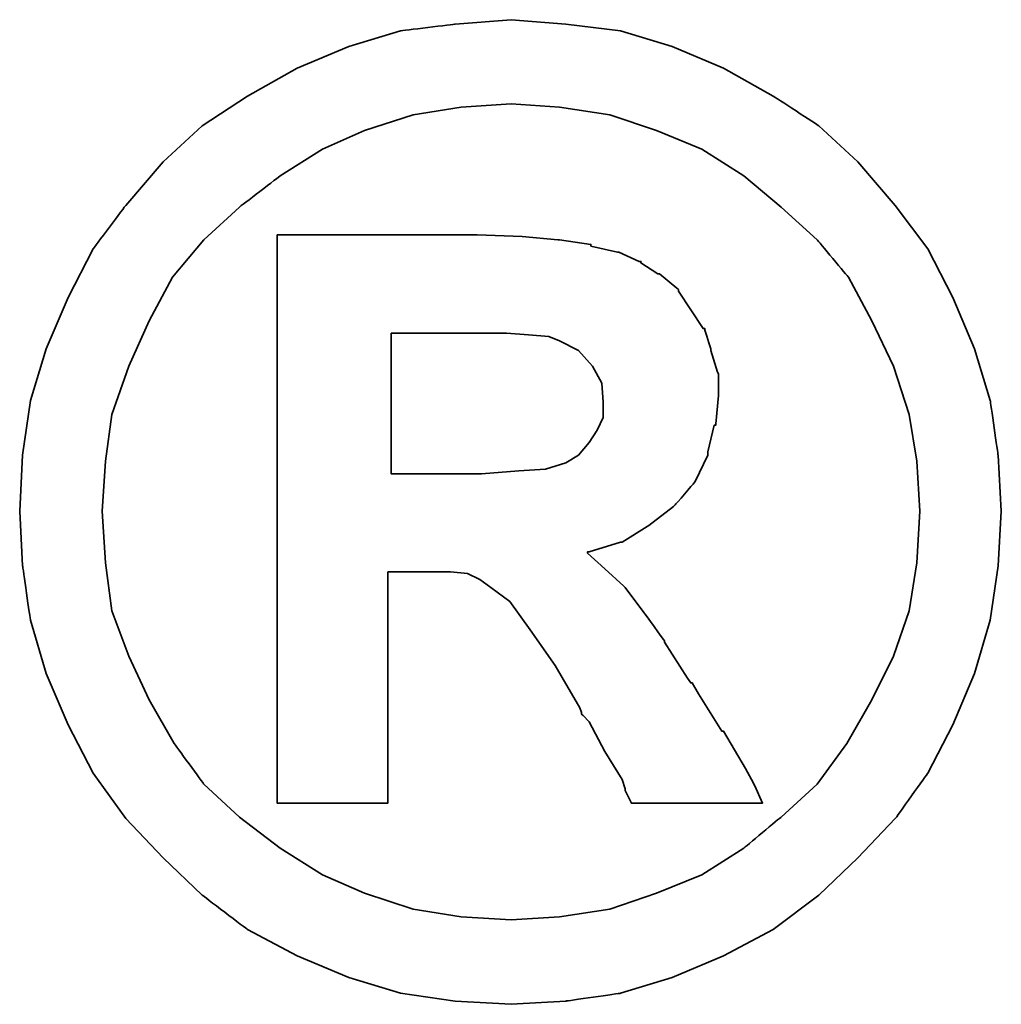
# Model space of a CAD drawing. Header units: millimetres. Extents: x 39 to 159, y 185 to 239.
# Tile 49 of 52: x 117.658 to 117.981, y 212.62 to 212.945. Entities that reach past the tile are written whole.
import ezdxf

# ---------------------------------------------------------------- set-up
doc = ezdxf.new("R2010")
doc.units = ezdxf.units.MM
doc.header["$LTSCALE"] = 0.1
doc.layers.add('DIM', color=4, linetype='CONTINUOUS')
doc.layers.add('layer 1', color=7, linetype='CONTINUOUS')

# ---------------------------------------------------------------- blocks, each defined once
blk = doc.blocks.new('TBI MOTION logo(完整正式版)')
at = {"layer": 'layer 1', "color": 22, "lineweight": 35}
for points, knots in [([(81.20634, 4.98624), (81.20634, 4.98624), (81.18649, 5.32862), (81.18649, 5.32862), (81.18649, 5.32862), (81.18649, 5.32862), (81.13886, 5.66206), (81.13886, 5.66206), (81.13886, 5.66206), (81.13886, 5.66206), (81.04359, 5.97764), (81.04359, 5.97764), (81.04359, 5.97764), (81.04359, 5.97764), (80.91061, 6.29124), (80.91061, 6.29124), (80.91061, 6.29124), (80.91061, 6.29124), (80.75778, 6.58697), (80.75778, 6.58697), (80.75778, 6.58697), (80.75778, 6.58697), (80.5593, 6.85294), (80.5593, 6.85294), (80.5593, 6.85294), (80.5593, 6.85294), (80.33105, 7.1189), (80.33105, 7.1189), (80.33105, 7.1189), (80.33105, 7.1189), (80.09287, 7.33921), (80.09287, 7.33921), (80.09287, 7.33921), (80.09287, 7.33921), (79.815, 7.51982), (79.815, 7.51982), (79.815, 7.51982), (79.815, 7.51982), (79.51133, 7.69051), (79.51133, 7.69051), (79.51133, 7.69051), (79.51133, 7.69051), (79.19773, 7.8235), (79.19773, 7.8235), (79.19773, 7.8235), (79.19773, 7.8235), (78.88215, 7.91877), (78.88215, 7.91877), (78.88215, 7.91877), (78.88215, 7.91877), (78.54871, 7.95846), (78.54871, 7.95846), (78.54871, 7.95846), (78.54871, 7.95846), (78.21526, 7.98625), (78.21526, 7.98625), (78.21526, 7.98625), (78.21526, 7.98625), (77.87388, 7.95846), (77.87388, 7.95846), (77.87388, 7.95846), (77.87388, 7.95846), (77.54044, 7.91877), (77.54044, 7.91877), (77.54044, 7.91877), (77.54044, 7.91877), (77.22485, 7.8235), (77.22485, 7.8235), (77.22485, 7.8235), (77.22485, 7.8235), (76.91027, 7.69051), (76.91027, 7.69051), (76.91027, 7.69051), (76.91027, 7.69051), (76.6056, 7.51982), (76.6056, 7.51982), (76.6056, 7.51982), (76.6056, 7.51982), (76.32972, 7.33921), (76.32972, 7.33921), (76.32972, 7.33921), (76.32972, 7.33921), (76.09154, 7.1189), (76.09154, 7.1189), (76.09154, 7.1189), (76.09154, 7.1189), (75.86329, 6.85294), (75.86329, 6.85294), (75.86329, 6.85294), (75.86329, 6.85294), (75.66382, 6.58697), (75.66382, 6.58697), (75.66382, 6.58697), (75.66382, 6.58697), (75.51099, 6.29124), (75.51099, 6.29124), (75.51099, 6.29124), (75.51099, 6.29124), (75.37702, 5.97764), (75.37702, 5.97764), (75.37702, 5.97764), (75.37702, 5.97764), (75.28175, 5.66206), (75.28175, 5.66206), (75.28175, 5.66206), (75.28175, 5.66206), (75.23411, 5.32862), (75.23411, 5.32862), (75.23411, 5.32862), (75.23411, 5.32862), (75.21625, 4.98624), (75.21625, 4.98624), (75.21625, 4.98624), (75.21625, 4.98624), (75.23411, 4.6528), (75.23411, 4.6528), (75.23411, 4.6528), (75.23411, 4.6528), (75.28175, 4.32035), (75.28175, 4.32035), (75.28175, 4.32035), (75.28175, 4.32035), (75.37702, 3.99583), (75.37702, 3.99583), (75.37702, 3.99583), (75.37702, 3.99583), (75.51099, 3.68224), (75.51099, 3.68224), (75.51099, 3.68224), (75.51099, 3.68224), (75.66382, 3.38749), (75.66382, 3.38749), (75.66382, 3.38749), (75.66382, 3.38749), (75.86329, 3.10963), (75.86329, 3.10963), (75.86329, 3.10963), (75.86329, 3.10963), (76.09154, 2.87145), (76.09154, 2.87145), (76.09154, 2.87145), (76.09154, 2.87145), (76.32972, 2.6432), (76.32972, 2.6432), (76.32972, 2.6432), (76.32972, 2.6432), (76.6056, 2.43381), (76.6056, 2.43381), (76.6056, 2.43381), (76.6056, 2.43381), (76.91027, 2.27205), (76.91027, 2.27205), (76.91027, 2.27205), (76.91027, 2.27205), (77.22485, 2.13906), (77.22485, 2.13906), (77.22485, 2.13906), (77.22485, 2.13906), (77.54044, 2.0438), (77.54044, 2.0438), (77.54044, 2.0438), (77.54044, 2.0438), (77.87388, 1.99616), (77.87388, 1.99616), (77.87388, 1.99616), (77.87388, 1.99616), (78.21526, 1.97631), (78.21526, 1.97631), (78.21526, 1.97631), (78.21526, 1.97631), (78.54871, 1.99616), (78.54871, 1.99616), (78.54871, 1.99616), (78.54871, 1.99616), (78.88215, 2.0438), (78.88215, 2.0438), (78.88215, 2.0438), (78.88215, 2.0438), (79.19773, 2.13906), (79.19773, 2.13906), (79.19773, 2.13906), (79.19773, 2.13906), (79.51133, 2.27205), (79.51133, 2.27205), (79.51133, 2.27205), (79.51133, 2.27205), (79.815, 2.43381), (79.815, 2.43381), (79.815, 2.43381), (79.815, 2.43381), (80.09287, 2.6432), (80.09287, 2.6432), (80.09287, 2.6432), (80.09287, 2.6432), (80.33105, 2.87145), (80.33105, 2.87145), (80.33105, 2.87145), (80.33105, 2.87145), (80.5593, 3.10963), (80.5593, 3.10963), (80.5593, 3.10963), (80.5593, 3.10963), (80.75778, 3.38749), (80.75778, 3.38749), (80.75778, 3.38749), (80.75778, 3.38749), (80.91061, 3.68224), (80.91061, 3.68224), (80.91061, 3.68224), (80.91061, 3.68224), (81.04359, 3.99583), (81.04359, 3.99583), (81.04359, 3.99583), (81.04359, 3.99583), (81.13886, 4.32035), (81.13886, 4.32035), (81.13886, 4.32035), (81.13886, 4.32035), (81.18649, 4.6528), (81.18649, 4.6528), (81.18649, 4.6528), (81.18649, 4.6528), (81.20634, 4.98624), (81.20634, 4.98624)], [0, 0, 0, 0, 0.0178571, 0.0178571, 0.0178571, 0.0178572, 0.0357143, 0.0357143, 0.0357143, 0.0357143, 0.0535714, 0.0535714, 0.0535714, 0.0535714, 0.0714286, 0.0714286, 0.0714286, 0.0714286, 0.0892857, 0.0892857, 0.0892857, 0.0892857, 0.1071429, 0.1071429, 0.1071429, 0.1071429, 0.125, 0.125, 0.125, 0.125, 0.1428571, 0.1428571, 0.1428571, 0.1428572, 0.1607143, 0.1607143, 0.1607143, 0.1607143, 0.1785714, 0.1785714, 0.1785714, 0.1785714, 0.1964286, 0.1964286, 0.1964286, 0.1964286, 0.2142857, 0.2142857, 0.2142857, 0.2142857, 0.2321429, 0.2321429, 0.2321429, 0.2321429, 0.25, 0.25, 0.25, 0.25, 0.2678571, 0.2678571, 0.2678571, 0.2678572, 0.2857143, 0.2857143, 0.2857143, 0.2857143, 0.3035714, 0.3035714, 0.3035714, 0.3035714, 0.3214286, 0.3214286, 0.3214286, 0.3214286, 0.3392857, 0.3392857, 0.3392857, 0.3392857, 0.3571429, 0.3571429, 0.3571429, 0.3571429, 0.375, 0.375, 0.375, 0.375, 0.3928571, 0.3928571, 0.3928571, 0.3928572, 0.4107143, 0.4107143, 0.4107143, 0.4107143, 0.4285714, 0.4285714, 0.4285714, 0.4285714, 0.4464286, 0.4464286, 0.4464286, 0.4464286, 0.4642857, 0.4642857, 0.4642857, 0.4642857, 0.4821429, 0.4821429, 0.4821429, 0.4821429, 0.5, 0.5, 0.5, 0.5, 0.5178571, 0.5178571, 0.5178571, 0.5178572, 0.5357143, 0.5357143, 0.5357143, 0.5357143, 0.5535714, 0.5535714, 0.5535714, 0.5535714, 0.5714286, 0.5714286, 0.5714286, 0.5714286, 0.5892857, 0.5892857, 0.5892857, 0.5892857, 0.6071429, 0.6071429, 0.6071429, 0.6071429, 0.625, 0.625, 0.625, 0.625, 0.6428571, 0.6428571, 0.6428571, 0.6428572, 0.6607143, 0.6607143, 0.6607143, 0.6607143, 0.6785714, 0.6785714, 0.6785714, 0.6785714, 0.6964286, 0.6964286, 0.6964286, 0.6964286, 0.7142857, 0.7142857, 0.7142857, 0.7142857, 0.7321429, 0.7321429, 0.7321429, 0.7321429, 0.75, 0.75, 0.75, 0.75, 0.7678571, 0.7678571, 0.7678571, 0.7678572, 0.7857143, 0.7857143, 0.7857143, 0.7857143, 0.8035714, 0.8035714, 0.8035714, 0.8035714, 0.8214286, 0.8214286, 0.8214286, 0.8214286, 0.8392857, 0.8392857, 0.8392857, 0.8392857, 0.8571429, 0.8571429, 0.8571429, 0.8571429, 0.875, 0.875, 0.875, 0.875, 0.8928571, 0.8928571, 0.8928571, 0.8928572, 0.9107143, 0.9107143, 0.9107143, 0.9107143, 0.9285714, 0.9285714, 0.9285714, 0.9285714, 0.9464286, 0.9464286, 0.9464286, 0.9464286, 0.9642857, 0.9642857, 0.9642857, 0.9642857, 0.9821429, 0.9821429, 0.9821429, 0.9821429, 1, 1, 1, 1]), ([(80.71014, 4.98624), (80.71014, 4.98624), (80.69129, 5.29091), (80.69129, 5.29091), (80.69129, 5.29091), (80.69129, 5.29091), (80.64464, 5.57672), (80.64464, 5.57672), (80.64464, 5.57672), (80.64464, 5.57672), (80.54937, 5.87245), (80.54937, 5.87245), (80.54937, 5.87245), (80.54937, 5.87245), (80.41639, 6.14833), (80.41639, 6.14833), (80.41639, 6.14833), (80.41639, 6.14833), (80.27349, 6.41429), (80.27349, 6.41429), (80.27349, 6.41429), (80.27349, 6.41429), (80.08295, 6.64255), (80.08295, 6.64255), (80.08295, 6.64255), (80.08295, 6.64255), (79.86264, 6.84301), (79.86264, 6.84301), (79.86264, 6.84301), (79.86264, 6.84301), (79.63439, 7.03355), (79.63439, 7.03355), (79.63439, 7.03355), (79.63439, 7.03355), (79.37835, 7.1963), (79.37835, 7.1963), (79.37835, 7.1963), (79.37835, 7.1963), (79.10246, 7.30944), (79.10246, 7.30944), (79.10246, 7.30944), (79.10246, 7.30944), (78.81665, 7.40471), (78.81665, 7.40471), (78.81665, 7.40471), (78.81665, 7.40471), (78.511, 7.45234), (78.511, 7.45234), (78.511, 7.45234), (78.511, 7.45234), (78.21526, 7.47219), (78.21526, 7.47219), (78.21526, 7.47219), (78.21526, 7.47219), (77.9106, 7.45234), (77.9106, 7.45234), (77.9106, 7.45234), (77.9106, 7.45234), (77.61685, 7.40471), (77.61685, 7.40471), (77.61685, 7.40471), (77.61685, 7.40471), (77.32012, 7.30944), (77.32012, 7.30944), (77.32012, 7.30944), (77.32012, 7.30944), (77.06309, 7.1963), (77.06309, 7.1963), (77.06309, 7.1963), (77.06309, 7.1963), (76.80606, 7.03355), (76.80606, 7.03355), (76.80606, 7.03355), (76.80606, 7.03355), (76.55797, 6.84301), (76.55797, 6.84301), (76.55797, 6.84301), (76.55797, 6.84301), (76.34063, 6.64255), (76.34063, 6.64255), (76.34063, 6.64255), (76.34063, 6.64255), (76.1491, 6.41429), (76.1491, 6.41429), (76.1491, 6.41429), (76.1491, 6.41429), (76.0062, 6.14833), (76.0062, 6.14833), (76.0062, 6.14833), (76.0062, 6.14833), (75.88314, 5.87245), (75.88314, 5.87245), (75.88314, 5.87245), (75.88314, 5.87245), (75.77794, 5.57672), (75.77794, 5.57672), (75.77794, 5.57672), (75.77794, 5.57672), (75.73924, 5.29091), (75.73924, 5.29091), (75.73924, 5.29091), (75.73924, 5.29091), (75.72039, 4.98624), (75.72039, 4.98624), (75.72039, 4.98624), (75.72039, 4.98624), (75.73924, 4.67165), (75.73924, 4.67165), (75.73924, 4.67165), (75.73924, 4.67165), (75.77794, 4.37791), (75.77794, 4.37791), (75.77794, 4.37791), (75.77794, 4.37791), (75.88314, 4.10102), (75.88314, 4.10102), (75.88314, 4.10102), (75.88314, 4.10102), (76.0062, 3.83407), (76.0062, 3.83407), (76.0062, 3.83407), (76.0062, 3.83407), (76.15902, 3.56811), (76.15902, 3.56811), (76.15902, 3.56811), (76.15902, 3.56811), (76.34063, 3.32001), (76.34063, 3.32001), (76.34063, 3.32001), (76.34063, 3.32001), (76.55797, 3.11955), (76.55797, 3.11955), (76.55797, 3.11955), (76.55797, 3.11955), (76.80606, 2.92901), (76.80606, 2.92901), (76.80606, 2.92901), (76.80606, 2.92901), (77.06309, 2.76725), (77.06309, 2.76725), (77.06309, 2.76725), (77.06309, 2.76725), (77.32012, 2.65412), (77.32012, 2.65412), (77.32012, 2.65412), (77.32012, 2.65412), (77.61685, 2.55786), (77.61685, 2.55786), (77.61685, 2.55786), (77.61685, 2.55786), (77.9106, 2.51022), (77.9106, 2.51022), (77.9106, 2.51022), (77.9106, 2.51022), (78.21526, 2.49137), (78.21526, 2.49137), (78.21526, 2.49137), (78.21526, 2.49137), (78.511, 2.51022), (78.511, 2.51022), (78.511, 2.51022), (78.511, 2.51022), (78.81665, 2.55786), (78.81665, 2.55786), (78.81665, 2.55786), (78.81665, 2.55786), (79.10246, 2.65412), (79.10246, 2.65412), (79.10246, 2.65412), (79.10246, 2.65412), (79.37835, 2.76725), (79.37835, 2.76725), (79.37835, 2.76725), (79.37835, 2.76725), (79.63439, 2.92901), (79.63439, 2.92901), (79.63439, 2.92901), (79.63439, 2.92901), (79.86264, 3.11955), (79.86264, 3.11955), (79.86264, 3.11955), (79.86264, 3.11955), (80.08295, 3.32001), (80.08295, 3.32001), (80.08295, 3.32001), (80.08295, 3.32001), (80.26356, 3.56811), (80.26356, 3.56811), (80.26356, 3.56811), (80.26356, 3.56811), (80.41639, 3.83407), (80.41639, 3.83407), (80.41639, 3.83407), (80.41639, 3.83407), (80.54937, 4.10102), (80.54937, 4.10102), (80.54937, 4.10102), (80.54937, 4.10102), (80.64464, 4.37791), (80.64464, 4.37791), (80.64464, 4.37791), (80.64464, 4.37791), (80.69129, 4.67165), (80.69129, 4.67165), (80.69129, 4.67165), (80.69129, 4.67165), (80.71014, 4.98624), (80.71014, 4.98624)], [0, 0, 0, 0, 0.0192308, 0.0192308, 0.0192308, 0.0192308, 0.0384615, 0.0384615, 0.0384615, 0.0384615, 0.0576923, 0.0576923, 0.0576923, 0.0576923, 0.0769231, 0.0769231, 0.0769231, 0.0769231, 0.0961538, 0.0961538, 0.0961538, 0.0961539, 0.1153846, 0.1153846, 0.1153846, 0.1153846, 0.1346154, 0.1346154, 0.1346154, 0.1346154, 0.1538462, 0.1538462, 0.1538462, 0.1538462, 0.1730769, 0.1730769, 0.1730769, 0.1730769, 0.1923077, 0.1923077, 0.1923077, 0.1923077, 0.2115385, 0.2115385, 0.2115385, 0.2115385, 0.2307692, 0.2307692, 0.2307692, 0.2307692, 0.25, 0.25, 0.25, 0.25, 0.2692308, 0.2692308, 0.2692308, 0.2692308, 0.2884615, 0.2884615, 0.2884615, 0.2884615, 0.3076923, 0.3076923, 0.3076923, 0.3076923, 0.3269231, 0.3269231, 0.3269231, 0.3269231, 0.3461538, 0.3461538, 0.3461538, 0.3461539, 0.3653846, 0.3653846, 0.3653846, 0.3653846, 0.3846154, 0.3846154, 0.3846154, 0.3846154, 0.4038462, 0.4038462, 0.4038462, 0.4038462, 0.4230769, 0.4230769, 0.4230769, 0.4230769, 0.4423077, 0.4423077, 0.4423077, 0.4423077, 0.4615385, 0.4615385, 0.4615385, 0.4615385, 0.4807692, 0.4807692, 0.4807692, 0.4807692, 0.5, 0.5, 0.5, 0.5, 0.5192308, 0.5192308, 0.5192308, 0.5192308, 0.5384615, 0.5384615, 0.5384615, 0.5384615, 0.5576923, 0.5576923, 0.5576923, 0.5576923, 0.5769231, 0.5769231, 0.5769231, 0.5769231, 0.5961538, 0.5961538, 0.5961538, 0.5961539, 0.6153846, 0.6153846, 0.6153846, 0.6153846, 0.6346154, 0.6346154, 0.6346154, 0.6346154, 0.6538462, 0.6538462, 0.6538462, 0.6538462, 0.6730769, 0.6730769, 0.6730769, 0.6730769, 0.6923077, 0.6923077, 0.6923077, 0.6923077, 0.7115385, 0.7115385, 0.7115385, 0.7115385, 0.7307692, 0.7307692, 0.7307692, 0.7307692, 0.75, 0.75, 0.75, 0.75, 0.7692308, 0.7692308, 0.7692308, 0.7692308, 0.7884615, 0.7884615, 0.7884615, 0.7884615, 0.8076923, 0.8076923, 0.8076923, 0.8076923, 0.8269231, 0.8269231, 0.8269231, 0.8269231, 0.8461538, 0.8461538, 0.8461538, 0.8461539, 0.8653846, 0.8653846, 0.8653846, 0.8653846, 0.8846154, 0.8846154, 0.8846154, 0.8846154, 0.9038462, 0.9038462, 0.9038462, 0.9038462, 0.9230769, 0.9230769, 0.9230769, 0.9230769, 0.9423077, 0.9423077, 0.9423077, 0.9423077, 0.9615385, 0.9615385, 0.9615385, 0.9615385, 0.9807692, 0.9807692, 0.9807692, 0.9807692, 1, 1, 1, 1]), ([(76.78721, 3.2823), (76.78721, 3.2823), (76.78721, 3.32001), (76.78721, 3.32001), (76.78721, 3.32001), (76.78721, 3.32001), (76.78721, 3.42422), (76.78721, 3.42422), (76.78721, 3.42422), (76.78721, 3.42422), (76.78721, 3.59689), (76.78721, 3.59689), (76.78721, 3.59689), (76.78721, 3.59689), (76.78721, 3.80529), (76.78721, 3.80529), (76.78721, 3.80529), (76.78721, 3.80529), (76.78721, 4.0524), (76.78721, 4.0524), (76.78721, 4.0524), (76.78721, 4.0524), (76.78721, 4.32035), (76.78721, 4.32035), (76.78721, 4.32035), (76.78721, 4.32035), (76.78721, 4.92868), (76.78721, 4.92868), (76.78721, 4.92868), (76.78721, 4.92868), (76.78721, 5.53801), (76.78721, 5.53801), (76.78721, 5.53801), (76.78721, 5.53801), (76.78721, 5.82482), (76.78721, 5.82482), (76.78721, 5.82482), (76.78721, 5.82482), (76.78721, 6.07291), (76.78721, 6.07291), (76.78721, 6.07291), (76.78721, 6.07291), (76.78721, 6.30017), (76.78721, 6.30017), (76.78721, 6.30017), (76.78721, 6.30017), (76.78721, 6.45399), (76.78721, 6.45399), (76.78721, 6.45399), (76.78721, 6.45399), (76.78721, 6.5572), (76.78721, 6.5572), (76.78721, 6.5572), (76.78721, 6.5572), (76.78721, 6.59689), (76.78721, 6.59689), (76.78721, 6.59689), (76.78721, 6.59689), (76.78721, 6.67232), (76.78721, 6.67232), (76.78721, 6.67232), (76.78721, 6.67232), (76.8537, 6.67232), (76.8537, 6.67232), (76.8537, 6.67232), (76.8537, 6.67232), (76.87355, 6.67232), (76.87355, 6.67232), (76.87355, 6.67232), (76.87355, 6.67232), (76.91027, 6.67232), (76.91027, 6.67232), (76.91027, 6.67232), (76.91027, 6.67232), (77.04424, 6.67232), (77.04424, 6.67232), (77.04424, 6.67232), (77.04424, 6.67232), (77.22485, 6.67232), (77.22485, 6.67232), (77.22485, 6.67232), (77.22485, 6.67232), (77.43524, 6.67232), (77.43524, 6.67232), (77.43524, 6.67232), (77.43524, 6.67232), (77.65357, 6.67232), (77.65357, 6.67232), (77.65357, 6.67232), (77.65357, 6.67232), (77.82625, 6.67232), (77.82625, 6.67232), (77.82625, 6.67232), (77.82625, 6.67232), (77.94037, 6.67232), (77.94037, 6.67232), (77.94037, 6.67232), (77.94037, 6.67232), (77.97709, 6.67232), (77.97709, 6.67232), (77.97709, 6.67232), (77.97709, 6.67232), (77.99694, 6.67232), (77.99694, 6.67232), (77.99694, 6.67232), (77.99694, 6.67232), (78.00686, 6.67232), (78.00686, 6.67232), (78.00686, 6.67232), (78.00686, 6.67232), (78.28275, 6.6624), (78.28275, 6.6624), (78.28275, 6.6624), (78.28275, 6.6624), (78.50107, 6.64255), (78.50107, 6.64255), (78.50107, 6.64255), (78.50107, 6.64255), (78.511, 6.64255), (78.511, 6.64255), (78.511, 6.64255), (78.511, 6.64255), (78.70154, 6.61476), (78.70154, 6.61476), (78.70154, 6.61476), (78.70154, 6.61476), (78.70154, 6.60483), (78.70154, 6.60483), (78.70154, 6.60483), (78.70154, 6.60483), (78.86429, 6.56713), (78.86429, 6.56713), (78.86429, 6.56713), (78.86429, 6.56713), (78.87223, 6.56713), (78.87223, 6.56713), (78.87223, 6.56713), (78.87223, 6.56713), (78.99727, 6.51056), (78.99727, 6.51056), (78.99727, 6.51056), (78.99727, 6.51056), (79.00719, 6.51056), (79.00719, 6.51056), (79.00719, 6.51056), (79.00719, 6.51056), (79.00719, 6.50162), (79.00719, 6.50162), (79.00719, 6.50162), (79.00719, 6.50162), (79.1104, 6.43415), (79.1104, 6.43415), (79.1104, 6.43415), (79.1104, 6.43415), (79.12132, 6.43415), (79.12132, 6.43415), (79.12132, 6.43415), (79.12132, 6.43415), (79.22552, 6.34781), (79.22552, 6.34781), (79.22552, 6.34781), (79.22552, 6.34781), (79.23544, 6.33888), (79.23544, 6.33888), (79.23544, 6.33888), (79.23544, 6.33888), (79.23544, 6.32895), (79.23544, 6.32895), (79.23544, 6.32895), (79.23544, 6.32895), (79.31087, 6.21483), (79.31087, 6.21483), (79.31087, 6.21483), (79.31087, 6.21483), (79.38629, 6.1007), (79.38629, 6.1007), (79.38629, 6.1007), (79.38629, 6.1007), (79.3972, 6.1007), (79.3972, 6.1007), (79.3972, 6.1007), (79.3972, 6.1007), (79.3972, 6.09078), (79.3972, 6.09078), (79.3972, 6.09078), (79.3972, 6.09078), (79.43392, 5.97764), (79.43392, 5.97764), (79.43392, 5.97764), (79.43392, 5.97764), (79.43392, 5.96772), (79.43392, 5.96772), (79.43392, 5.96772), (79.43392, 5.96772), (79.47362, 5.83474), (79.47362, 5.83474), (79.47362, 5.83474), (79.47362, 5.83474), (79.48156, 5.82482), (79.48156, 5.82482), (79.48156, 5.82482), (79.48156, 5.82482), (79.48156, 5.69977), (79.48156, 5.69977), (79.48156, 5.69977), (79.48156, 5.69977), (79.48156, 5.69183), (79.48156, 5.69183), (79.48156, 5.69183), (79.48156, 5.69183), (79.4637, 5.51915), (79.4637, 5.51915), (79.4637, 5.51915), (79.4637, 5.51915), (79.4637, 5.51122), (79.4637, 5.51122), (79.4637, 5.51122), (79.4637, 5.51122), (79.45377, 5.51122), (79.45377, 5.51122), (79.45377, 5.51122), (79.45377, 5.51122), (79.41507, 5.34847), (79.41507, 5.34847), (79.41507, 5.34847), (79.41507, 5.34847), (79.41507, 5.33854), (79.41507, 5.33854), (79.41507, 5.33854), (79.41507, 5.33854), (79.41507, 5.32862), (79.41507, 5.32862), (79.41507, 5.32862), (79.41507, 5.32862), (79.33865, 5.16785), (79.33865, 5.16785), (79.33865, 5.16785), (79.33865, 5.16785), (79.33071, 5.15693), (79.33071, 5.15693), (79.33071, 5.15693), (79.33071, 5.15693), (79.2156, 5.02495), (79.2156, 5.02495), (79.2156, 5.02495), (79.2156, 5.02495), (79.20567, 5.01502), (79.20567, 5.01502), (79.20567, 5.01502), (79.20567, 5.01502), (79.05483, 4.89991), (79.05483, 4.89991), (79.05483, 4.89991), (79.05483, 4.89991), (79.04491, 4.89197), (79.04491, 4.89197), (79.04491, 4.89197), (79.04491, 4.89197), (78.89208, 4.7967), (78.89208, 4.7967), (78.89208, 4.7967), (78.89208, 4.7967), (78.88215, 4.7967), (78.88215, 4.7967), (78.88215, 4.7967), (78.88215, 4.7967), (78.69161, 4.73913), (78.69161, 4.73913), (78.69161, 4.73913), (78.69161, 4.73913), (78.68169, 4.73913), (78.68169, 4.73913), (78.68169, 4.73913), (78.68169, 4.73913), (78.68169, 4.72921), (78.68169, 4.72921), (78.68169, 4.72921), (78.68169, 4.72921), (78.78688, 4.63394), (78.78688, 4.63394), (78.78688, 4.63394), (78.78688, 4.63394), (78.902, 4.52875), (78.902, 4.52875), (78.902, 4.52875), (78.902, 4.52875), (78.91093, 4.52081), (78.91093, 4.52081), (78.91093, 4.52081), (78.91093, 4.52081), (79.02506, 4.36798), (79.02506, 4.36798), (79.02506, 4.36798), (79.02506, 4.36798), (79.1501, 4.1953), (79.1501, 4.1953), (79.1501, 4.1953), (79.1501, 4.1953), (79.1501, 4.18736), (79.1501, 4.18736), (79.1501, 4.18736), (79.1501, 4.18736), (79.29201, 3.96705), (79.29201, 3.96705), (79.29201, 3.96705), (79.29201, 3.96705), (79.31087, 3.93828), (79.31087, 3.93828), (79.31087, 3.93828), (79.31087, 3.93828), (79.32079, 3.93828), (79.32079, 3.93828), (79.32079, 3.93828), (79.32079, 3.93828), (79.3585, 3.87178), (79.3585, 3.87178), (79.3585, 3.87178), (79.3585, 3.87178), (79.50141, 3.64353), (79.50141, 3.64353), (79.50141, 3.64353), (79.50141, 3.64353), (79.51133, 3.64353), (79.51133, 3.64353), (79.51133, 3.64353), (79.51133, 3.64353), (79.64431, 3.41528), (79.64431, 3.41528), (79.64431, 3.41528), (79.64431, 3.41528), (79.68202, 3.3478), (79.68202, 3.3478), (79.68202, 3.3478), (79.68202, 3.3478), (79.70187, 3.31009), (79.70187, 3.31009), (79.70187, 3.31009), (79.70187, 3.31009), (79.7495, 3.2049), (79.7495, 3.2049), (79.7495, 3.2049), (79.7495, 3.2049), (79.64431, 3.2049), (79.64431, 3.2049), (79.64431, 3.2049), (79.64431, 3.2049), (79.62546, 3.2049), (79.62546, 3.2049), (79.62546, 3.2049), (79.62546, 3.2049), (79.53912, 3.2049), (79.53912, 3.2049), (79.53912, 3.2049), (79.53912, 3.2049), (79.31087, 3.2049), (79.31087, 3.2049), (79.31087, 3.2049), (79.31087, 3.2049), (79.08262, 3.2049), (79.08262, 3.2049), (79.08262, 3.2049), (79.08262, 3.2049), (79.00719, 3.2049), (79.00719, 3.2049), (79.00719, 3.2049), (79.00719, 3.2049), (78.98735, 3.2049), (78.98735, 3.2049), (78.98735, 3.2049), (78.98735, 3.2049), (78.94964, 3.2049), (78.94964, 3.2049), (78.94964, 3.2049), (78.94964, 3.2049), (78.92979, 3.24459), (78.92979, 3.24459), (78.92979, 3.24459), (78.92979, 3.24459), (78.91093, 3.2823), (78.91093, 3.2823), (78.91093, 3.2823), (78.91093, 3.2823), (78.91093, 3.29223), (78.91093, 3.29223), (78.91093, 3.29223), (78.91093, 3.29223), (78.89208, 3.3478), (78.89208, 3.3478), (78.89208, 3.3478), (78.89208, 3.3478), (78.78688, 3.52048), (78.78688, 3.52048), (78.78688, 3.52048), (78.78688, 3.52048), (78.69161, 3.7001), (78.69161, 3.7001), (78.69161, 3.7001), (78.69161, 3.7001), (78.6539, 3.7388), (78.6539, 3.7388), (78.6539, 3.7388), (78.6539, 3.7388), (78.64398, 3.74873), (78.64398, 3.74873), (78.64398, 3.74873), (78.64398, 3.74873), (78.64398, 3.75766), (78.64398, 3.75766), (78.64398, 3.75766), (78.64398, 3.75766), (78.63405, 3.78644), (78.63405, 3.78644), (78.63405, 3.78644), (78.63405, 3.78644), (78.48321, 4.04347), (78.48321, 4.04347), (78.48321, 4.04347), (78.48321, 4.04347), (78.33038, 4.2618), (78.33038, 4.2618), (78.33038, 4.2618), (78.33038, 4.2618), (78.20732, 4.43447), (78.20732, 4.43447), (78.20732, 4.43447), (78.20732, 4.43447), (78.09221, 4.52081), (78.09221, 4.52081), (78.09221, 4.52081), (78.09221, 4.52081), (78.02472, 4.56845), (78.02472, 4.56845), (78.02472, 4.56845), (78.02472, 4.56845), (77.9493, 4.60616), (77.9493, 4.60616), (77.9493, 4.60616), (77.9493, 4.60616), (77.8451, 4.61608), (77.8451, 4.61608), (77.8451, 4.61608), (77.8451, 4.61608), (77.71113, 4.61608), (77.71113, 4.61608), (77.71113, 4.61608), (77.71113, 4.61608), (77.69128, 4.61608), (77.69128, 4.61608), (77.69128, 4.61608), (77.69128, 4.61608), (77.67342, 4.61608), (77.67342, 4.61608), (77.67342, 4.61608), (77.67342, 4.61608), (77.5583, 4.61608), (77.5583, 4.61608), (77.5583, 4.61608), (77.5583, 4.61608), (77.46303, 4.61608), (77.46303, 4.61608), (77.46303, 4.61608), (77.46303, 4.61608), (77.46303, 4.54761), (77.46303, 4.54761), (77.46303, 4.54761), (77.46303, 4.54761), (77.46303, 4.47318), (77.46303, 4.47318), (77.46303, 4.47318), (77.46303, 4.47318), (77.46303, 4.24294), (77.46303, 4.24294), (77.46303, 4.24294), (77.46303, 4.24294), (77.46303, 3.99583), (77.46303, 3.99583), (77.46303, 3.99583), (77.46303, 3.99583), (77.46303, 3.72888), (77.46303, 3.72888), (77.46303, 3.72888), (77.46303, 3.72888), (77.46303, 3.51055), (77.46303, 3.51055), (77.46303, 3.51055), (77.46303, 3.51055), (77.46303, 3.42422), (77.46303, 3.42422), (77.46303, 3.42422), (77.46303, 3.42422), (77.46303, 3.35773), (77.46303, 3.35773), (77.46303, 3.35773), (77.46303, 3.35773), (77.46303, 3.30017), (77.46303, 3.30017), (77.46303, 3.30017), (77.46303, 3.30017), (77.46303, 3.2823), (77.46303, 3.2823), (77.46303, 3.2823), (77.46303, 3.2823), (77.46303, 3.2049), (77.46303, 3.2049), (77.46303, 3.2049), (77.46303, 3.2049), (77.39753, 3.2049), (77.39753, 3.2049), (77.39753, 3.2049), (77.39753, 3.2049), (77.37768, 3.2049), (77.37768, 3.2049), (77.37768, 3.2049), (77.37768, 3.2049), (77.32012, 3.2049), (77.32012, 3.2049), (77.32012, 3.2049), (77.32012, 3.2049), (77.12165, 3.2049), (77.12165, 3.2049), (77.12165, 3.2049), (77.12165, 3.2049), (76.94897, 3.2049), (76.94897, 3.2049), (76.94897, 3.2049), (76.94897, 3.2049), (76.8924, 3.2049), (76.8924, 3.2049), (76.8924, 3.2049), (76.8924, 3.2049), (76.8537, 3.2049), (76.8537, 3.2049), (76.8537, 3.2049), (76.8537, 3.2049), (76.78721, 3.2049), (76.78721, 3.2049), (76.78721, 3.2049), (76.78721, 3.2049), (76.78721, 3.2823), (76.78721, 3.2823)], [0, 0, 0, 0, 0.0074074, 0.0074074, 0.0074074, 0.0074074, 0.0148148, 0.0148148, 0.0148148, 0.0148148, 0.0222222, 0.0222222, 0.0222222, 0.0222222, 0.0296296, 0.0296296, 0.0296296, 0.0296296, 0.037037, 0.037037, 0.037037, 0.037037, 0.0444444, 0.0444444, 0.0444444, 0.0444445, 0.0518519, 0.0518519, 0.0518519, 0.0518519, 0.0592593, 0.0592593, 0.0592593, 0.0592593, 0.0666667, 0.0666667, 0.0666667, 0.0666667, 0.0740741, 0.0740741, 0.0740741, 0.0740741, 0.0814815, 0.0814815, 0.0814815, 0.0814815, 0.0888889, 0.0888889, 0.0888889, 0.0888889, 0.0962963, 0.0962963, 0.0962963, 0.0962963, 0.1037037, 0.1037037, 0.1037037, 0.1037037, 0.1111111, 0.1111111, 0.1111111, 0.1111111, 0.1185185, 0.1185185, 0.1185185, 0.1185185, 0.1259259, 0.1259259, 0.1259259, 0.1259259, 0.1333333, 0.1333333, 0.1333333, 0.1333333, 0.1407407, 0.1407407, 0.1407407, 0.1407408, 0.1481481, 0.1481481, 0.1481481, 0.1481482, 0.1555556, 0.1555556, 0.1555556, 0.1555556, 0.162963, 0.162963, 0.162963, 0.162963, 0.1703704, 0.1703704, 0.1703704, 0.1703704, 0.1777778, 0.1777778, 0.1777778, 0.1777778, 0.1851852, 0.1851852, 0.1851852, 0.1851852, 0.1925926, 0.1925926, 0.1925926, 0.1925926, 0.2, 0.2, 0.2, 0.2, 0.2074074, 0.2074074, 0.2074074, 0.2074074, 0.2148148, 0.2148148, 0.2148148, 0.2148148, 0.2222222, 0.2222222, 0.2222222, 0.2222222, 0.2296296, 0.2296296, 0.2296296, 0.2296296, 0.237037, 0.237037, 0.237037, 0.237037, 0.2444444, 0.2444444, 0.2444444, 0.2444445, 0.2518519, 0.2518519, 0.2518519, 0.2518519, 0.2592593, 0.2592593, 0.2592593, 0.2592593, 0.2666667, 0.2666667, 0.2666667, 0.2666667, 0.2740741, 0.2740741, 0.2740741, 0.2740741, 0.2814815, 0.2814815, 0.2814815, 0.2814815, 0.2888889, 0.2888889, 0.2888889, 0.2888889, 0.2962963, 0.2962963, 0.2962963, 0.2962963, 0.3037037, 0.3037037, 0.3037037, 0.3037037, 0.3111111, 0.3111111, 0.3111111, 0.3111111, 0.3185185, 0.3185185, 0.3185185, 0.3185185, 0.3259259, 0.3259259, 0.3259259, 0.3259259, 0.3333333, 0.3333333, 0.3333333, 0.3333333, 0.3407407, 0.3407407, 0.3407407, 0.3407408, 0.3481481, 0.3481481, 0.3481481, 0.3481482, 0.3555556, 0.3555556, 0.3555556, 0.3555556, 0.362963, 0.362963, 0.362963, 0.362963, 0.3703704, 0.3703704, 0.3703704, 0.3703704, 0.3777778, 0.3777778, 0.3777778, 0.3777778, 0.3851852, 0.3851852, 0.3851852, 0.3851852, 0.3925926, 0.3925926, 0.3925926, 0.3925926, 0.4, 0.4, 0.4, 0.4, 0.4074074, 0.4074074, 0.4074074, 0.4074074, 0.4148148, 0.4148148, 0.4148148, 0.4148148, 0.4222222, 0.4222222, 0.4222222, 0.4222222, 0.4296296, 0.4296296, 0.4296296, 0.4296296, 0.437037, 0.437037, 0.437037, 0.437037, 0.4444444, 0.4444444, 0.4444444, 0.4444445, 0.4518519, 0.4518519, 0.4518519, 0.4518519, 0.4592593, 0.4592593, 0.4592593, 0.4592593, 0.4666667, 0.4666667, 0.4666667, 0.4666667, 0.4740741, 0.4740741, 0.4740741, 0.4740741, 0.4814815, 0.4814815, 0.4814815, 0.4814815, 0.4888889, 0.4888889, 0.4888889, 0.4888889, 0.4962963, 0.4962963, 0.4962963, 0.4962963, 0.5037037, 0.5037037, 0.5037037, 0.5037037, 0.5111111, 0.5111111, 0.5111111, 0.5111111, 0.5185185, 0.5185185, 0.5185185, 0.5185185, 0.5259259, 0.5259259, 0.5259259, 0.5259259, 0.5333333, 0.5333333, 0.5333333, 0.5333333, 0.5407407, 0.5407407, 0.5407407, 0.5407408, 0.5481481, 0.5481481, 0.5481481, 0.5481482, 0.5555556, 0.5555556, 0.5555556, 0.5555556, 0.562963, 0.562963, 0.562963, 0.562963, 0.5703704, 0.5703704, 0.5703704, 0.5703704, 0.5777778, 0.5777778, 0.5777778, 0.5777778, 0.5851852, 0.5851852, 0.5851852, 0.5851852, 0.5925926, 0.5925926, 0.5925926, 0.5925926, 0.6, 0.6, 0.6, 0.6, 0.6074074, 0.6074074, 0.6074074, 0.6074074, 0.6148148, 0.6148148, 0.6148148, 0.6148148, 0.6222222, 0.6222222, 0.6222222, 0.6222222, 0.6296296, 0.6296296, 0.6296296, 0.6296296, 0.637037, 0.637037, 0.637037, 0.637037, 0.6444444, 0.6444444, 0.6444444, 0.6444445, 0.6518519, 0.6518519, 0.6518519, 0.6518519, 0.6592593, 0.6592593, 0.6592593, 0.6592593, 0.6666667, 0.6666667, 0.6666667, 0.6666667, 0.6740741, 0.6740741, 0.6740741, 0.6740741, 0.6814815, 0.6814815, 0.6814815, 0.6814815, 0.6888889, 0.6888889, 0.6888889, 0.6888889, 0.6962963, 0.6962963, 0.6962963, 0.6962963, 0.7037037, 0.7037037, 0.7037037, 0.7037037, 0.7111111, 0.7111111, 0.7111111, 0.7111111, 0.7185185, 0.7185185, 0.7185185, 0.7185185, 0.7259259, 0.7259259, 0.7259259, 0.7259259, 0.7333333, 0.7333333, 0.7333333, 0.7333333, 0.7407407, 0.7407407, 0.7407407, 0.7407408, 0.7481481, 0.7481481, 0.7481481, 0.7481482, 0.7555556, 0.7555556, 0.7555556, 0.7555556, 0.762963, 0.762963, 0.762963, 0.762963, 0.7703704, 0.7703704, 0.7703704, 0.7703704, 0.7777778, 0.7777778, 0.7777778, 0.7777778, 0.7851852, 0.7851852, 0.7851852, 0.7851852, 0.7925926, 0.7925926, 0.7925926, 0.7925926, 0.8, 0.8, 0.8, 0.8, 0.8074074, 0.8074074, 0.8074074, 0.8074074, 0.8148148, 0.8148148, 0.8148148, 0.8148148, 0.8222222, 0.8222222, 0.8222222, 0.8222222, 0.8296296, 0.8296296, 0.8296296, 0.8296296, 0.837037, 0.837037, 0.837037, 0.837037, 0.8444444, 0.8444444, 0.8444444, 0.8444445, 0.8518519, 0.8518519, 0.8518519, 0.8518519, 0.8592593, 0.8592593, 0.8592593, 0.8592593, 0.8666667, 0.8666667, 0.8666667, 0.8666667, 0.8740741, 0.8740741, 0.8740741, 0.8740741, 0.8814815, 0.8814815, 0.8814815, 0.8814815, 0.8888889, 0.8888889, 0.8888889, 0.8888889, 0.8962963, 0.8962963, 0.8962963, 0.8962963, 0.9037037, 0.9037037, 0.9037037, 0.9037037, 0.9111111, 0.9111111, 0.9111111, 0.9111111, 0.9185185, 0.9185185, 0.9185185, 0.9185185, 0.9259259, 0.9259259, 0.9259259, 0.9259259, 0.9333333, 0.9333333, 0.9333333, 0.9333333, 0.9407407, 0.9407407, 0.9407407, 0.9407408, 0.9481481, 0.9481481, 0.9481481, 0.9481482, 0.9555556, 0.9555556, 0.9555556, 0.9555556, 0.962963, 0.962963, 0.962963, 0.962963, 0.9703704, 0.9703704, 0.9703704, 0.9703704, 0.9777778, 0.9777778, 0.9777778, 0.9777778, 0.9851852, 0.9851852, 0.9851852, 0.9851852, 0.9925926, 0.9925926, 0.9925926, 0.9925926, 1, 1, 1, 1]), ([(77.48288, 6.07291), (77.48288, 6.07291), (77.48288, 5.99551), (77.48288, 5.99551), (77.48288, 5.99551), (77.48288, 5.99551), (77.48288, 5.82482), (77.48288, 5.82482), (77.48288, 5.82482), (77.48288, 5.82482), (77.48288, 5.63328), (77.48288, 5.63328), (77.48288, 5.63328), (77.48288, 5.63328), (77.48288, 5.46358), (77.48288, 5.46358), (77.48288, 5.46358), (77.48288, 5.46358), (77.48288, 5.29091), (77.48288, 5.29091), (77.48288, 5.29091), (77.48288, 5.29091), (77.48288, 5.21449), (77.48288, 5.21449), (77.48288, 5.21449), (77.48288, 5.21449), (77.50074, 5.21449), (77.50074, 5.21449), (77.50074, 5.21449), (77.50074, 5.21449), (77.71113, 5.21449), (77.71113, 5.21449), (77.71113, 5.21449), (77.71113, 5.21449), (77.94037, 5.21449), (77.94037, 5.21449), (77.94037, 5.21449), (77.94037, 5.21449), (78.01579, 5.21449), (78.01579, 5.21449), (78.01579, 5.21449), (78.01579, 5.21449), (78.03465, 5.21449), (78.03465, 5.21449), (78.03465, 5.21449), (78.03465, 5.21449), (78.2629, 5.23335), (78.2629, 5.23335), (78.2629, 5.23335), (78.2629, 5.23335), (78.42565, 5.24327), (78.42565, 5.24327), (78.42565, 5.24327), (78.42565, 5.24327), (78.54871, 5.28098), (78.54871, 5.28098), (78.54871, 5.28098), (78.54871, 5.28098), (78.62611, 5.32862), (78.62611, 5.32862), (78.62611, 5.32862), (78.62611, 5.32862), (78.69161, 5.40503), (78.69161, 5.40503), (78.69161, 5.40503), (78.69161, 5.40503), (78.73925, 5.48145), (78.73925, 5.48145), (78.73925, 5.48145), (78.73925, 5.48145), (78.77696, 5.55885), (78.77696, 5.55885), (78.77696, 5.55885), (78.77696, 5.55885), (78.77696, 5.65214), (78.77696, 5.65214), (78.77696, 5.65214), (78.77696, 5.65214), (78.76902, 5.76726), (78.76902, 5.76726), (78.76902, 5.76726), (78.76902, 5.76726), (78.71146, 5.87245), (78.71146, 5.87245), (78.71146, 5.87245), (78.71146, 5.87245), (78.62611, 5.96772), (78.62611, 5.96772), (78.62611, 5.96772), (78.62611, 5.96772), (78.511, 6.02528), (78.511, 6.02528), (78.511, 6.02528), (78.511, 6.02528), (78.44451, 6.05306), (78.44451, 6.05306), (78.44451, 6.05306), (78.44451, 6.05306), (78.32046, 6.06299), (78.32046, 6.06299), (78.32046, 6.06299), (78.32046, 6.06299), (78.18748, 6.07291), (78.18748, 6.07291), (78.18748, 6.07291), (78.18748, 6.07291), (77.99694, 6.07291), (77.99694, 6.07291), (77.99694, 6.07291), (77.99694, 6.07291), (77.97709, 6.07291), (77.97709, 6.07291), (77.97709, 6.07291), (77.97709, 6.07291), (77.90167, 6.07291), (77.90167, 6.07291), (77.90167, 6.07291), (77.90167, 6.07291), (77.69128, 6.07291), (77.69128, 6.07291), (77.69128, 6.07291), (77.69128, 6.07291), (77.50074, 6.07291), (77.50074, 6.07291), (77.50074, 6.07291), (77.50074, 6.07291), (77.48288, 6.07291), (77.48288, 6.07291)], [0, 0, 0, 0, 0.03125, 0.03125, 0.03125, 0.03125, 0.0625, 0.0625, 0.0625, 0.0625, 0.09375, 0.09375, 0.09375, 0.09375, 0.125, 0.125, 0.125, 0.125, 0.15625, 0.15625, 0.15625, 0.15625, 0.1875, 0.1875, 0.1875, 0.1875, 0.21875, 0.21875, 0.21875, 0.21875, 0.25, 0.25, 0.25, 0.25, 0.28125, 0.28125, 0.28125, 0.28125, 0.3125, 0.3125, 0.3125, 0.3125, 0.34375, 0.34375, 0.34375, 0.34375, 0.375, 0.375, 0.375, 0.375, 0.40625, 0.40625, 0.40625, 0.40625, 0.4375, 0.4375, 0.4375, 0.4375, 0.46875, 0.46875, 0.46875, 0.46875, 0.5, 0.5, 0.5, 0.5, 0.53125, 0.53125, 0.53125, 0.53125, 0.5625, 0.5625, 0.5625, 0.5625, 0.59375, 0.59375, 0.59375, 0.59375, 0.625, 0.625, 0.625, 0.625, 0.65625, 0.65625, 0.65625, 0.65625, 0.6875, 0.6875, 0.6875, 0.6875, 0.71875, 0.71875, 0.71875, 0.71875, 0.75, 0.75, 0.75, 0.75, 0.78125, 0.78125, 0.78125, 0.78125, 0.8125, 0.8125, 0.8125, 0.8125, 0.84375, 0.84375, 0.84375, 0.84375, 0.875, 0.875, 0.875, 0.875, 0.90625, 0.90625, 0.90625, 0.90625, 0.9375, 0.9375, 0.9375, 0.9375, 0.96875, 0.96875, 0.96875, 0.96875, 1, 1, 1, 1])]:
    blk.add_open_spline(points, degree=3, knots=knots, dxfattribs=at)

msp = doc.modelspace()

# ---------------------------------------------------------------- block references
at = {"layer": 'DIM', "color": 0, "xscale": 0.0539424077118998, "yscale": 0.0539424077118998, "zscale": 0.0539424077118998}
msp.add_blockref('TBI MOTION logo(完整正式版)', (113.60078, 212.51383), dxfattribs=at)

doc.saveas('drawing.dxf')
